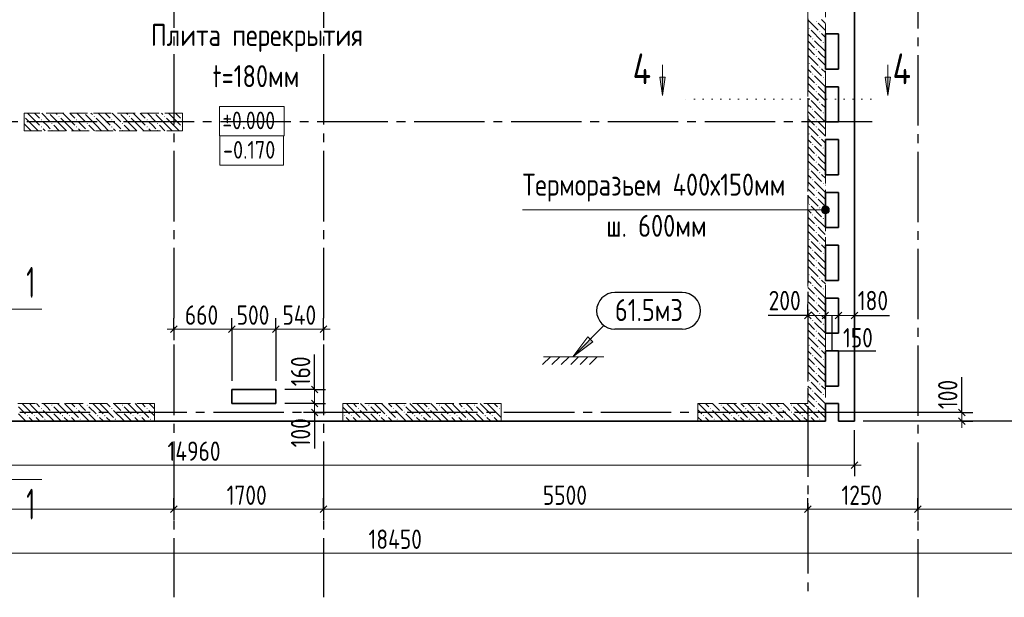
# Model space of a CAD drawing. Header units: millimetres. Extents: x 0 to 31317, y 0 to 42000.
# Tile 7 of 16: x 12874 to 24056, y 14930 to 21492. Entities that reach past the tile are written whole.
import ezdxf

# ---------------------------------------------------------------- set-up
doc = ezdxf.new("R2010")
doc.units = ezdxf.units.MM
for name, pattern in [('______2', [270, 200, -70]), ('______5', [1100, 800, -100, 100, -100]), ('______9', [100, 0, -100])]:
    doc.linetypes.add(name, pattern=pattern)
for name, color, linetype, lineweight in [('Standard', 7, 'Continuous', 25), ('Высотные отметки', 7, 'Continuous', 25), ('ЖБ Пилон', 180, 'Continuous', 25), ('Оси', 40, '______5', 18), ('Примечания', 7, 'Continuous', 25), ('Размерная выноска', 7, 'Continuous', 13), ('Узлы символ', 7, 'Continuous', 25)]:
    doc.layers.add(name, color=color, linetype=linetype, lineweight=lineweight)
doc.layers.add('ЖБ Перекрытие верхний уровень', color=7, linetype='Continuous', lineweight=25, true_color=0xe0e0ff)
doc.layers.add('ЖБ Стена верхний уровень', color=7, linetype='Continuous', lineweight=25, true_color=0x006e00)
doc.styles.add('GOST 2.304-81', font='txt')
doc.styles.add('ISOCPEUR', font='txt')

msp = doc.modelspace()

# ---------------------------------------------------------------- hatches: boundary and pattern name
at = {"layer": 'ЖБ Пилон', "linetype": 'Continuous', "lineweight": 18, "transparency": 33554687}
for points in [[(12924, 20397), (12927, 20393), (12924, 20390)], [(13114, 20353), (13121, 20360), (13127, 20353), (13121, 20347)], [(13204, 20430), (13201, 20427), (13198, 20430)], [(13314, 20393), (13321, 20400), (13327, 20393), (13321, 20387)], [(13514, 20353), (13521, 20360), (13527, 20353), (13521, 20347)], [(13604, 20430), (13601, 20427), (13598, 20430)], [(13714, 20393), (13721, 20400), (13727, 20393), (13721, 20387)], [(13914, 20353), (13921, 20360), (13927, 20353), (13921, 20347)], [(14004, 20430), (14001, 20427), (13998, 20430)], [(14114, 20393), (14121, 20400), (14127, 20393), (14121, 20387)], [(14314, 20353), (14321, 20360), (14327, 20353), (14321, 20347)], [(14404, 20430), (14401, 20427), (14398, 20430)], [(14514, 20393), (14521, 20400), (14527, 20393), (14521, 20387)], [(14714, 20353), (14721, 20360), (14724, 20357), (14724, 20350), (14721, 20347)], [(13114, 20273), (13121, 20280), (13127, 20273), (13121, 20267)], [(13234, 20313), (13241, 20320), (13247, 20313), (13241, 20307)], [(13234, 20233), (13241, 20240), (13247, 20233), (13244, 20230), (13238, 20230)], [(13514, 20273), (13521, 20280), (13527, 20273), (13521, 20267)], [(13634, 20313), (13641, 20320), (13647, 20313), (13641, 20307)], [(13634, 20233), (13641, 20240), (13647, 20233), (13644, 20230), (13638, 20230)], [(13914, 20273), (13921, 20280), (13927, 20273), (13921, 20267)], [(14034, 20313), (14041, 20320), (14047, 20313), (14041, 20307)], [(14034, 20233), (14041, 20240), (14047, 20233), (14044, 20230), (14038, 20230)], [(14314, 20273), (14321, 20280), (14327, 20273), (14321, 20267)], [(14434, 20313), (14441, 20320), (14447, 20313), (14441, 20307)], [(14434, 20233), (14441, 20240), (14447, 20233), (14444, 20230), (14438, 20230)], [(14714, 20273), (14721, 20280), (14724, 20277), (14724, 20270), (14721, 20267)], [(13234, 17113), (13241, 17120), (13247, 17113), (13241, 17107)], [(13634, 17113), (13641, 17120), (13647, 17113), (13641, 17107)], [(14034, 17113), (14041, 17120), (14047, 17113), (14041, 17107)], [(16834, 17113), (16841, 17120), (16847, 17113), (16841, 17107)], [(17234, 17113), (17241, 17120), (17247, 17113), (17241, 17107)], [(17634, 17113), (17641, 17120), (17647, 17113), (17641, 17107)], [(18034, 17113), (18041, 17120), (18047, 17113), (18041, 17107)], [(12954, 16993), (12961, 17000), (12967, 16993), (12961, 16987)], [(13034, 16993), (13041, 17000), (13047, 16993), (13041, 16987)], [(13114, 17073), (13121, 17080), (13127, 17073), (13121, 17067)], [(13234, 17033), (13241, 17040), (13247, 17033), (13241, 17027)], [(13354, 16993), (13361, 17000), (13367, 16993), (13361, 16987)], [(13434, 16993), (13441, 17000), (13447, 16993), (13441, 16987)], [(13514, 17073), (13521, 17080), (13527, 17073), (13521, 17067)], [(13634, 17033), (13641, 17040), (13647, 17033), (13641, 17027)], [(13754, 16993), (13761, 17000), (13767, 16993), (13761, 16987)], [(13834, 16993), (13841, 17000), (13847, 16993), (13841, 16987)], [(13914, 17073), (13921, 17080), (13927, 17073), (13921, 17067)], [(14034, 17033), (14041, 17040), (14047, 17033), (14041, 17027)], [(14154, 16993), (14161, 17000), (14167, 16993), (14161, 16987)], [(14234, 16993), (14241, 17000), (14247, 16993), (14241, 16987)], [(14314, 17073), (14321, 17080), (14327, 17073), (14321, 17067)], [(16554, 16993), (16561, 17000), (16567, 16993), (16561, 16987)], [(16634, 16993), (16641, 17000), (16647, 16993), (16641, 16987)], [(16714, 17073), (16721, 17080), (16727, 17073), (16721, 17067)], [(16834, 17033), (16841, 17040), (16847, 17033), (16841, 17027)], [(16954, 16993), (16961, 17000), (16967, 16993), (16961, 16987)], [(17034, 16993), (17041, 17000), (17047, 16993), (17041, 16987)], [(17114, 17073), (17121, 17080), (17127, 17073), (17121, 17067)], [(17234, 17033), (17241, 17040), (17247, 17033), (17241, 17027)], [(17354, 16993), (17361, 17000), (17367, 16993), (17361, 16987)], [(17434, 16993), (17441, 17000), (17447, 16993), (17441, 16987)], [(17514, 17073), (17521, 17080), (17527, 17073), (17521, 17067)], [(17634, 17033), (17641, 17040), (17647, 17033), (17641, 17027)], [(17754, 16993), (17761, 17000), (17767, 16993), (17761, 16987)], [(17834, 16993), (17841, 17000), (17847, 16993), (17841, 16987)], [(17914, 17073), (17921, 17080), (17927, 17073), (17921, 17067)], [(18034, 17033), (18041, 17040), (18047, 17033), (18041, 17027)], [(18154, 16993), (18161, 17000), (18167, 16993), (18161, 16987)], [(18234, 16993), (18241, 17000), (18247, 16993), (18241, 16987)], [(18314, 17073), (18321, 17080), (18327, 17073), (18321, 17067)], [(13154, 16953), (13161, 16960), (13167, 16953), (13161, 16947)], [(13554, 16953), (13561, 16960), (13567, 16953), (13561, 16947)], [(13954, 16953), (13961, 16960), (13967, 16953), (13961, 16947)], [(14354, 16953), (14361, 16960), (14367, 16953), (14361, 16947)], [(16754, 16953), (16761, 16960), (16767, 16953), (16761, 16947)], [(17154, 16953), (17161, 16960), (17167, 16953), (17161, 16947)], [(17554, 16953), (17561, 16960), (17567, 16953), (17561, 16947)], [(17954, 16953), (17961, 16960), (17967, 16953), (17961, 16947)]]:
    msp.add_hatch(color=7, dxfattribs=at).paths.add_polyline_path(points, flags=16)
at = {"layer": 'ЖБ Стена верхний уровень', "linetype": 'Continuous', "lineweight": 18, "transparency": 33554687}
for points in [[(21914, 21473), (21921, 21480), (21927, 21473), (21921, 21467)], [(21834, 21393), (21841, 21400), (21847, 21393), (21841, 21387)], [(21954, 21353), (21961, 21360), (21967, 21353), (21961, 21347)], [(21874, 21273), (21881, 21280), (21887, 21273), (21881, 21267)], [(21914, 21153), (21921, 21160), (21927, 21153), (21921, 21147)], [(21994, 21233), (22001, 21240), (22007, 21233), (22001, 21227)], [(21914, 21073), (21921, 21080), (21927, 21073), (21921, 21067)], [(21834, 20993), (21841, 21000), (21847, 20993), (21841, 20987)], [(21954, 20953), (21961, 20960), (21967, 20953), (21961, 20947)], [(21874, 20873), (21881, 20880), (21887, 20873), (21881, 20867)], [(21994, 20833), (22001, 20840), (22007, 20833), (22001, 20827)], [(21914, 20753), (21921, 20760), (21927, 20753), (21921, 20747)], [(21834, 20593), (21841, 20600), (21847, 20593), (21841, 20587)], [(21914, 20673), (21921, 20680), (21927, 20673), (21921, 20667)], [(21874, 20473), (21881, 20480), (21887, 20473), (21881, 20467)], [(21954, 20553), (21961, 20560), (21967, 20553), (21961, 20547)], [(21914, 20353), (21921, 20360), (21927, 20353), (21921, 20347)], [(21994, 20433), (22001, 20440), (22007, 20433), (22001, 20427)], [(21914, 20273), (21921, 20280), (21927, 20273), (21921, 20267)], [(21834, 20193), (21841, 20200), (21847, 20193), (21841, 20187)], [(21954, 20153), (21961, 20160), (21967, 20153), (21961, 20147)], [(21874, 20073), (21881, 20080), (21887, 20073), (21881, 20067)], [(21994, 20033), (22001, 20040), (22007, 20033), (22001, 20027)], [(21914, 19953), (21921, 19960), (21927, 19953), (21921, 19947)], [(21834, 19793), (21841, 19800), (21847, 19793), (21841, 19787)], [(21914, 19873), (21921, 19880), (21927, 19873), (21921, 19867)], [(21954, 19753), (21961, 19760), (21967, 19753), (21961, 19747)], [(21874, 19673), (21881, 19680), (21887, 19673), (21881, 19667)], [(21994, 19633), (22001, 19640), (22007, 19633), (22001, 19627)], [(21914, 19553), (21921, 19560), (21927, 19553), (21921, 19547)], [(21914, 19473), (21921, 19480), (21927, 19473), (21921, 19467)], [(21834, 19393), (21841, 19400), (21847, 19393), (21841, 19387)], [(21954, 19353), (21961, 19360), (21967, 19353), (21961, 19347)], [(21874, 19273), (21881, 19280), (21887, 19273), (21881, 19267)], [(21994, 19233), (22001, 19240), (22007, 19233), (22001, 19227)], [(21914, 19153), (21921, 19160), (21927, 19153), (21921, 19147)], [(21914, 19073), (21921, 19080), (21927, 19073), (21921, 19067)], [(21834, 18993), (21841, 19000), (21847, 18993), (21841, 18987)], [(21954, 18953), (21961, 18960), (21967, 18953), (21961, 18947)], [(21874, 18873), (21881, 18880), (21887, 18873), (21881, 18867)], [(21994, 18833), (22001, 18840), (22007, 18833), (22001, 18827)], [(21914, 18753), (21921, 18760), (21927, 18753), (21921, 18747)], [(21914, 18673), (21921, 18680), (21927, 18673), (21921, 18667)], [(21834, 18593), (21841, 18600), (21847, 18593), (21841, 18587)], [(21874, 18473), (21881, 18480), (21887, 18473), (21881, 18467)], [(21954, 18553), (21961, 18560), (21967, 18553), (21961, 18547)], [(21914, 18353), (21921, 18360), (21927, 18353), (21921, 18347)], [(21994, 18433), (22001, 18440), (22007, 18433), (22001, 18427)], [(21914, 18273), (21921, 18280), (21927, 18273), (21921, 18267)], [(21834, 18193), (21841, 18200), (21847, 18193), (21841, 18187)], [(21954, 18153), (21961, 18160), (21967, 18153), (21961, 18147)], [(21874, 18073), (21881, 18080), (21887, 18073), (21881, 18067)], [(21994, 18033), (22001, 18040), (22007, 18033), (22001, 18027)], [(21914, 17953), (21921, 17960), (21927, 17953), (21921, 17947)], [(21834, 17793), (21841, 17800), (21847, 17793), (21841, 17787)], [(21914, 17873), (21921, 17880), (21927, 17873), (21921, 17867)], [(21874, 17673), (21881, 17680), (21887, 17673), (21881, 17667)], [(21954, 17753), (21961, 17760), (21967, 17753), (21961, 17747)], [(21914, 17553), (21921, 17560), (21927, 17553), (21921, 17547)], [(21994, 17633), (22001, 17640), (22007, 17633), (22001, 17627)], [(21914, 17473), (21921, 17480), (21927, 17473), (21921, 17467)], [(21834, 17393), (21841, 17400), (21847, 17393), (21841, 17387)], [(21954, 17353), (21961, 17360), (21967, 17353), (21961, 17347)], [(21874, 17273), (21881, 17280), (21887, 17273), (21881, 17267)], [(21994, 17233), (22001, 17240), (22007, 17233), (22001, 17227)], [(20834, 17113), (20841, 17120), (20847, 17113), (20841, 17107)], [(21234, 17113), (21241, 17120), (21247, 17113), (21241, 17107)], [(21634, 17113), (21641, 17120), (21647, 17113), (21641, 17107)], [(21914, 17153), (21921, 17160), (21927, 17153), (21921, 17147)], [(20634, 16993), (20641, 17000), (20647, 16993), (20641, 16987)], [(20714, 17073), (20721, 17080), (20727, 17073), (20721, 17067)], [(20834, 17033), (20841, 17040), (20847, 17033), (20841, 17027)], [(20954, 16993), (20961, 17000), (20967, 16993), (20961, 16987)], [(21034, 16993), (21041, 17000), (21047, 16993), (21041, 16987)], [(21114, 17073), (21121, 17080), (21127, 17073), (21121, 17067)], [(21234, 17033), (21241, 17040), (21247, 17033), (21241, 17027)], [(21354, 16993), (21361, 17000), (21367, 16993), (21361, 16987)], [(21434, 16993), (21441, 17000), (21447, 16993), (21441, 16987)], [(21514, 17073), (21521, 17080), (21527, 17073), (21521, 17067)], [(21634, 17033), (21641, 17040), (21647, 17033), (21641, 17027)], [(21754, 16993), (21761, 17000), (21767, 16993), (21761, 16987)], [(21834, 16993), (21841, 17000), (21847, 16993), (21841, 16987)], [(21914, 17073), (21921, 17080), (21927, 17073), (21921, 17067)], [(20754, 16953), (20761, 16960), (20767, 16953), (20761, 16947)], [(21154, 16953), (21161, 16960), (21167, 16953), (21161, 16947)], [(21554, 16953), (21561, 16960), (21567, 16953), (21561, 16947)], [(21954, 16953), (21961, 16960), (21967, 16953), (21961, 16947)]]:
    msp.add_hatch(color=7, dxfattribs=at).paths.add_polyline_path(points, flags=16)
at = {"layer": 'Примечания', "linetype": 'Continuous', "lineweight": 13, "transparency": 33554687}
for points in [[(21985, 19307), (21985, 19353), (21979, 19330)], [(21985, 19353), (22002, 19291), (22002, 19369)], [(21985, 19353), (21985, 19307), (22002, 19291)], [(22002, 19369), (22024, 19285), (22024, 19375)], [(22002, 19369), (22002, 19291), (22024, 19285)], [(22024, 19375), (22024, 19285), (22046, 19291)], [(22024, 19375), (22046, 19291), (22046, 19369)], [(22046, 19369), (22046, 19291), (22063, 19307)], [(22046, 19369), (22063, 19307), (22063, 19353)], [(22063, 19353), (22063, 19307), (22069, 19330)], [(19354, 17861), (19156, 17663), (19382, 17832)]]:
    msp.add_hatch(color=7, dxfattribs=at).paths.add_polyline_path(points)
at = {"layer": 'Узлы символ', "linetype": 'Continuous', "lineweight": 13, "transparency": 33554687}
for points in [[(20206, 20840), (20176, 20630), (20146, 20840)], [(22763, 20840), (22733, 20630), (22703, 20840)]]:
    msp.add_hatch(color=7, dxfattribs=at).paths.add_polyline_path(points, flags=16)

# ---------------------------------------------------------------- linework, layer by layer
at = {"layer": 'Standard', "color": 251, "linetype": 'Continuous', "lineweight": -3, "true_color": 0x656565, "transparency": 33554687}
for p, q in [((21824, 18130), (21824, 18255)), ((22024, 18130), (22024, 18255)), ((22174, 18130), (22174, 18255)), ((22354, 18130), (22354, 18255)), ((21824, 18130), (21824, 18005)), ((22024, 18130), (22024, 18005)), ((22174, 18130), (22174, 18005)), ((22354, 18130), (22354, 18005)), ((14624, 17976), (14624, 18101)), ((15284, 17976), (15284, 18101)), ((15784, 17976), (15784, 18101)), ((16324, 17976), (16324, 18101)), ((14624, 17976), (14624, 17851)), ((14624, 17976), (14624, 17976)), ((15284, 17976), (15284, 17851)), ((15284, 17976), (15284, 17390)), ((15784, 17976), (15784, 17851)), ((15784, 17976), (15784, 17390)), ((16324, 17976), (16324, 17851)), ((16324, 17976), (16324, 17976)), ((16224, 17290), (16099, 17290)), ((16224, 17290), (16349, 17290)), ((16224, 17130), (16099, 17130)), ((16224, 17130), (16349, 17130)), ((16224, 17030), (16099, 17030)), ((16224, 17030), (16349, 17030)), ((16224, 17030), (16224, 17030)), ((23574, 17030), (22454, 17030)), ((23574, 17030), (23449, 17030)), ((23574, 17030), (23699, 17030)), ((23574, 16930), (22454, 16930)), ((27374, 16930), (22454, 16930)), ((23574, 16930), (23449, 16930)), ((23574, 16930), (23699, 16930)), ((22354, 16430), (22354, 16830)), ((22354, 16430), (22354, 16555)), ((22354, 16430), (22354, 16305)), ((14624, 15930), (14624, 16055)), ((16324, 15930), (16324, 16055)), ((21824, 15930), (21824, 16055)), ((23074, 15930), (23074, 16055)), ((14624, 15930), (14624, 15805)), ((14624, 15930), (14624, 15930)), ((16324, 15930), (16324, 15805)), ((16324, 15930), (16324, 15930)), ((21824, 15930), (21824, 15805)), ((21824, 15930), (21824, 15930)), ((23074, 15930), (23074, 15805)), ((23074, 15930), (23074, 15930))]:
    msp.add_line(p, q, dxfattribs=at)
at = {"layer": 'Standard', "color": 7, "linetype": 'Continuous', "lineweight": 13, "transparency": 33554687}
for p, q in [((21824, 18130), (21749, 18130)), ((21824, 18130), (22024, 18130)), ((22024, 18130), (22174, 18130)), ((22174, 18130), (22354, 18130)), ((22354, 18130), (22429, 18130)), ((14624, 17976), (14549, 17976)), ((14624, 17976), (15284, 17976)), ((15284, 17976), (15784, 17976)), ((15784, 17976), (16324, 17976)), ((16324, 17976), (16399, 17976)), ((16224, 17290), (16224, 17365)), ((16224, 17130), (16224, 17290)), ((16224, 17030), (16224, 17130)), ((16224, 17030), (16224, 16955)), ((23574, 17030), (23574, 17105)), ((23574, 16930), (23574, 17030)), ((23574, 16930), (23574, 16855)), ((7394, 16430), (22354, 16430)), ((22354, 16430), (22429, 16430)), ((9124, 15930), (14624, 15930)), ((14624, 15930), (16324, 15930)), ((16324, 15930), (21824, 15930)), ((21824, 15930), (23074, 15930)), ((23074, 15930), (26374, 15930)), ((7924, 15430), (26374, 15430))]:
    msp.add_line(p, q, dxfattribs=at)
at = {"layer": 'Standard', "color": 7, "linetype": 'Continuous', "lineweight": 25, "transparency": 33554687}
for p, q in [((21786, 18092), (21861, 18168)), ((21986, 18092), (22061, 18168)), ((22136, 18092), (22212, 18168)), ((22316, 18092), (22392, 18168)), ((14586, 17939), (14661, 18014)), ((15246, 17939), (15321, 18014)), ((15746, 17939), (15821, 18014)), ((16286, 17939), (16361, 18014)), ((16262, 17253), (16187, 17328)), ((16262, 17092), (16187, 17168)), ((16262, 16992), (16187, 17068)), ((23611, 16992), (23536, 17068)), ((23611, 16892), (23536, 16968)), ((22316, 16392), (22392, 16468)), ((14586, 15892), (14661, 15968)), ((16286, 15892), (16361, 15968)), ((21786, 15892), (21861, 15968)), ((23036, 15892), (23112, 15968))]:
    msp.add_line(p, q, dxfattribs=at)
at = {"layer": 'Standard', "color": 251, "linetype": 'Continuous', "lineweight": -3, "true_color": 0x656565, "transparency": 33554687}
for points in [[(16224, 17290), (16207, 17290), (16207, 17290), (15884, 17290)], [(16224, 17130), (16207, 17130), (16207, 17130), (15884, 17130)]]:
    msp.add_lwpolyline(points, dxfattribs=at)
at = {"layer": 'Высотные отметки', "color": 253, "linetype": 'Continuous', "lineweight": 18, "true_color": 0xa0a0a0, "transparency": 33554687}
msp.add_lwpolyline([(15143, 20173), (15878, 20173), (15878, 20507), (15143, 20507), (15143, 20173)], dxfattribs=at)
at = {"layer": 'Высотные отметки', "color": 7, "linetype": 'Continuous', "lineweight": 18, "transparency": 33554687}
msp.add_lwpolyline([(15149, 19840), (15870, 19840), (15870, 20173), (15149, 20173), (15149, 19840)], dxfattribs=at)
at = {"layer": 'ЖБ Перекрытие верхний уровень', "color": 7, "linetype": 'Continuous', "lineweight": 35, "transparency": 33554687}
for p, q in [((22354, 16930), (22354, 23210)), ((22024, 20930), (22024, 21330)), ((22024, 21330), (22174, 21330)), ((22174, 21330), (22174, 20930)), ((22174, 20930), (22024, 20930)), ((22024, 20330), (22024, 20730)), ((22024, 20730), (22174, 20730)), ((22174, 20730), (22174, 20330)), ((22174, 20330), (22024, 20330)), ((22024, 19730), (22024, 20130)), ((22024, 20130), (22174, 20130)), ((22174, 20130), (22174, 19730)), ((22174, 19730), (22024, 19730)), ((22024, 19130), (22024, 19530)), ((22024, 19530), (22174, 19530)), ((22174, 19530), (22174, 19130)), ((22174, 19130), (22024, 19130)), ((22024, 18530), (22024, 18930)), ((22024, 18930), (22174, 18930)), ((22174, 18930), (22174, 18530)), ((22174, 18530), (22024, 18530)), ((22024, 17930), (22024, 18330)), ((22024, 18330), (22174, 18330)), ((22174, 18330), (22174, 17930)), ((22174, 17930), (22024, 17930)), ((22024, 17330), (22024, 17730)), ((22024, 17730), (22174, 17730)), ((22174, 17730), (22174, 17330)), ((15784, 17290), (15284, 17290)), ((15284, 17290), (15284, 17130)), ((15784, 17130), (15784, 17290)), ((22174, 17330), (22024, 17330)), ((15284, 17130), (15784, 17130)), ((22024, 16930), (22024, 17130)), ((22024, 17130), (22174, 17130)), ((22174, 17130), (22174, 16930)), ((7394, 16930), (22024, 16930)), ((22174, 16930), (22354, 16930))]:
    msp.add_line(p, q, dxfattribs=at)
at = {"layer": 'ЖБ Пилон', "color": 253, "linetype": '______2', "lineweight": 13, "true_color": 0xa0a0a0, "transparency": 33554687}
for p, q in [((14724, 20430), (12924, 20430)), ((12924, 20430), (12924, 20230)), ((14724, 20230), (14724, 20430)), ((12924, 20230), (14724, 20230)), ((14404, 17130), (12604, 17130)), ((14404, 16930), (14404, 17130)), ((18344, 17130), (16544, 17130)), ((16544, 17130), (16544, 16930)), ((18344, 16930), (18344, 17130)), ((12604, 16930), (14404, 16930)), ((16544, 16930), (18344, 16930))]:
    msp.add_line(p, q, dxfattribs=at)
at = {"layer": 'ЖБ Пилон', "color": 9, "linetype": 'Continuous', "lineweight": 18, "true_color": 0xc7c7c7, "transparency": 33554687}
for p, q in [((12941, 20373), (13021, 20293)), ((13021, 20373), (12964, 20430)), ((13021, 20373), (13101, 20293)), ((13044, 20430), (13101, 20373)), ((13124, 20430), (13221, 20333)), ((13341, 20293), (13221, 20413)), ((13284, 20430), (13301, 20413)), ((13341, 20373), (13421, 20293)), ((13421, 20373), (13364, 20430)), ((13421, 20373), (13501, 20293)), ((13444, 20430), (13501, 20373)), ((13524, 20430), (13621, 20333)), ((13741, 20293), (13621, 20413)), ((13684, 20430), (13701, 20413)), ((13741, 20373), (13821, 20293)), ((13821, 20373), (13764, 20430)), ((13821, 20373), (13901, 20293)), ((13844, 20430), (13901, 20373)), ((13924, 20430), (14021, 20333)), ((14141, 20293), (14021, 20413)), ((14084, 20430), (14101, 20413)), ((14141, 20373), (14221, 20293)), ((14221, 20373), (14164, 20430)), ((14221, 20373), (14301, 20293)), ((14244, 20430), (14301, 20373)), ((14324, 20430), (14421, 20333)), ((14541, 20293), (14421, 20413)), ((14484, 20430), (14501, 20413)), ((14541, 20373), (14621, 20293)), ((14621, 20373), (14564, 20430)), ((14621, 20373), (14701, 20293)), ((14644, 20430), (14701, 20373)), ((12941, 20293), (12924, 20310)), ((12941, 20293), (13004, 20230)), ((13021, 20293), (13084, 20230)), ((13181, 20293), (13141, 20333)), ((13141, 20253), (13164, 20230)), ((13221, 20253), (13181, 20293)), ((13261, 20293), (13324, 20230)), ((13341, 20293), (13404, 20230)), ((13421, 20293), (13484, 20230)), ((13581, 20293), (13541, 20333)), ((13541, 20253), (13564, 20230)), ((13621, 20253), (13581, 20293)), ((13661, 20293), (13724, 20230)), ((13741, 20293), (13804, 20230)), ((13821, 20293), (13884, 20230)), ((13981, 20293), (13941, 20333)), ((13941, 20253), (13964, 20230)), ((14021, 20253), (13981, 20293)), ((14061, 20293), (14124, 20230)), ((14141, 20293), (14204, 20230)), ((14221, 20293), (14284, 20230)), ((14381, 20293), (14341, 20333)), ((14341, 20253), (14364, 20230)), ((14421, 20253), (14381, 20293)), ((14461, 20293), (14524, 20230)), ((14541, 20293), (14604, 20230)), ((14621, 20293), (14684, 20230)), ((12924, 20230), (12924, 20230)), ((12941, 17093), (12904, 17130)), ((12984, 17130), (13021, 17093)), ((13064, 17130), (13101, 17093)), ((13181, 17093), (13144, 17130)), ((13341, 17093), (13304, 17130)), ((13384, 17130), (13421, 17093)), ((13464, 17130), (13501, 17093)), ((13581, 17093), (13544, 17130)), ((13741, 17093), (13704, 17130)), ((13784, 17130), (13821, 17093)), ((13864, 17130), (13901, 17093)), ((13981, 17093), (13944, 17130)), ((14141, 17093), (14104, 17130)), ((14184, 17130), (14221, 17093)), ((14264, 17130), (14301, 17093)), ((14381, 17093), (14344, 17130)), ((16584, 17130), (16621, 17093)), ((16664, 17130), (16701, 17093)), ((16781, 17093), (16744, 17130)), ((16941, 17093), (16904, 17130)), ((16984, 17130), (17021, 17093)), ((17064, 17130), (17101, 17093)), ((17181, 17093), (17144, 17130)), ((17341, 17093), (17304, 17130)), ((17384, 17130), (17421, 17093)), ((17464, 17130), (17501, 17093)), ((17581, 17093), (17544, 17130)), ((17741, 17093), (17704, 17130)), ((17784, 17130), (17821, 17093)), ((17864, 17130), (17901, 17093)), ((17981, 17093), (17944, 17130)), ((18141, 17093), (18104, 17130)), ((18184, 17130), (18221, 17093)), ((18264, 17130), (18301, 17093)), ((12861, 17093), (12941, 17013)), ((12861, 17013), (12944, 16930)), ((12941, 17093), (13021, 17013)), ((13021, 17093), (13141, 16973)), ((13141, 17053), (13261, 16933)), ((13221, 17053), (13181, 17093)), ((13261, 17093), (13341, 17013)), ((13261, 17013), (13344, 16930)), ((13341, 17093), (13421, 17013)), ((13421, 17093), (13541, 16973)), ((13541, 17053), (13661, 16933)), ((13621, 17053), (13581, 17093)), ((13661, 17093), (13741, 17013)), ((13661, 17013), (13744, 16930)), ((13741, 17093), (13821, 17013)), ((13821, 17093), (13941, 16973)), ((13941, 17053), (14061, 16933)), ((14021, 17053), (13981, 17093)), ((14061, 17093), (14141, 17013)), ((14061, 17013), (14144, 16930)), ((14141, 17093), (14221, 17013)), ((14221, 17093), (14341, 16973)), ((14341, 17053), (14404, 16990)), ((14404, 17070), (14381, 17093)), ((16544, 17090), (16621, 17013)), ((16621, 17093), (16741, 16973)), ((16741, 17053), (16861, 16933)), ((16821, 17053), (16781, 17093)), ((16861, 17093), (16941, 17013)), ((16861, 17013), (16944, 16930)), ((16941, 17093), (17021, 17013)), ((17021, 17093), (17141, 16973)), ((17141, 17053), (17261, 16933)), ((17221, 17053), (17181, 17093)), ((17261, 17093), (17341, 17013)), ((17261, 17013), (17344, 16930)), ((17341, 17093), (17421, 17013)), ((17421, 17093), (17541, 16973)), ((17541, 17053), (17661, 16933)), ((17621, 17053), (17581, 17093)), ((17661, 17093), (17741, 17013)), ((17661, 17013), (17744, 16930)), ((17741, 17093), (17821, 17013)), ((17821, 17093), (17941, 16973)), ((17941, 17053), (18061, 16933)), ((18021, 17053), (17981, 17093)), ((18061, 17093), (18141, 17013)), ((18061, 17013), (18144, 16930)), ((18141, 17093), (18221, 17013)), ((18221, 17093), (18341, 16973)), ((18341, 17053), (18344, 17050)), ((13021, 16933), (12981, 16973)), ((13024, 16930), (13021, 16933)), ((13061, 16973), (13104, 16930)), ((13181, 16933), (13184, 16930)), ((13421, 16933), (13381, 16973)), ((13424, 16930), (13421, 16933)), ((13461, 16973), (13504, 16930)), ((13581, 16933), (13584, 16930)), ((13821, 16933), (13781, 16973)), ((13824, 16930), (13821, 16933)), ((13861, 16973), (13904, 16930)), ((13981, 16933), (13984, 16930)), ((14221, 16933), (14181, 16973)), ((14224, 16930), (14221, 16933)), ((14261, 16973), (14304, 16930)), ((14381, 16933), (14384, 16930)), ((16544, 16930), (16544, 16930)), ((16621, 16933), (16581, 16973)), ((16624, 16930), (16621, 16933)), ((16661, 16973), (16704, 16930)), ((16781, 16933), (16784, 16930)), ((17021, 16933), (16981, 16973)), ((17024, 16930), (17021, 16933)), ((17061, 16973), (17104, 16930)), ((17181, 16933), (17184, 16930)), ((17421, 16933), (17381, 16973)), ((17424, 16930), (17421, 16933)), ((17461, 16973), (17504, 16930)), ((17581, 16933), (17584, 16930)), ((17821, 16933), (17781, 16973)), ((17824, 16930), (17821, 16933)), ((17861, 16973), (17904, 16930)), ((17981, 16933), (17984, 16930)), ((18221, 16933), (18181, 16973)), ((18224, 16930), (18221, 16933)), ((18261, 16973), (18304, 16930))]:
    msp.add_line(p, q, dxfattribs=at)
at = {"layer": 'ЖБ Стена верхний уровень', "color": 251, "linetype": '______2', "lineweight": 13, "true_color": 0x656565, "transparency": 33554687}
for p, q in [((21824, 23520), (21824, 17130)), ((22024, 16930), (22024, 23520)), ((21824, 17130), (20574, 17130)), ((20574, 17130), (20574, 16930)), ((20574, 16930), (21824, 16930)), ((21824, 16930), (22024, 16930))]:
    msp.add_line(p, q, dxfattribs=at)
at = {"layer": 'ЖБ Стена верхний уровень', "color": 9, "linetype": 'Continuous', "lineweight": 18, "true_color": 0xc7c7c7, "transparency": 33554687}
for p, q in [((21824, 21490), (21941, 21373)), ((22021, 21453), (21981, 21493)), ((21861, 21373), (21981, 21253)), ((21941, 21453), (22024, 21370)), ((21861, 21293), (21824, 21330)), ((21824, 21250), (21901, 21173)), ((21901, 21253), (22021, 21133)), ((21981, 21333), (22024, 21290)), ((21824, 21170), (21901, 21093)), ((22024, 21210), (22021, 21213)), ((21824, 21090), (21941, 20973)), ((21981, 21093), (21941, 21133)), ((21941, 21053), (22024, 20970)), ((22021, 21053), (21981, 21093)), ((21861, 20893), (21824, 20930)), ((21861, 20973), (21981, 20853)), ((21981, 20933), (22024, 20890)), ((21824, 20850), (21901, 20773)), ((21901, 20853), (22021, 20733)), ((22024, 20810), (22021, 20813)), ((21824, 20770), (21901, 20693)), ((21824, 20690), (21941, 20573)), ((21981, 20693), (21941, 20733)), ((22021, 20653), (21981, 20693)), ((21941, 20653), (22024, 20570)), ((21861, 20493), (21824, 20530)), ((21861, 20573), (21981, 20453)), ((21981, 20533), (22024, 20490)), ((21824, 20450), (21901, 20373)), ((21824, 20370), (21901, 20293)), ((21901, 20453), (22021, 20333)), ((22024, 20410), (22021, 20413)), ((21824, 20290), (21941, 20173)), ((21981, 20293), (21941, 20333)), ((21941, 20253), (22024, 20170)), ((22021, 20253), (21981, 20293)), ((21861, 20093), (21824, 20130)), ((21861, 20173), (21981, 20053)), ((21981, 20133), (22024, 20090)), ((21824, 20050), (21901, 19973)), ((21901, 20053), (22021, 19933)), ((21824, 19970), (21901, 19893)), ((21981, 19893), (21941, 19933)), ((22024, 20010), (22021, 20013)), ((21824, 19890), (21941, 19773)), ((21941, 19853), (22024, 19770)), ((22021, 19853), (21981, 19893)), ((21861, 19693), (21824, 19730)), ((21861, 19773), (21981, 19653)), ((21981, 19733), (22024, 19690)), ((21824, 19650), (21901, 19573)), ((21824, 19570), (21901, 19493)), ((21901, 19653), (22021, 19533)), ((22024, 19610), (22021, 19613)), ((21824, 19490), (21941, 19373)), ((21981, 19493), (21941, 19533)), ((22021, 19453), (21981, 19493)), ((21861, 19373), (21981, 19253)), ((21941, 19453), (22024, 19370)), ((21861, 19293), (21824, 19330)), ((21824, 19250), (21901, 19173)), ((21901, 19253), (22021, 19133)), ((21981, 19333), (22024, 19290)), ((21824, 19170), (21901, 19093)), ((21981, 19093), (21941, 19133)), ((22024, 19210), (22021, 19213)), ((21824, 19090), (21941, 18973)), ((21941, 19053), (22024, 18970)), ((22021, 19053), (21981, 19093)), ((21861, 18893), (21824, 18930)), ((21861, 18973), (21981, 18853)), ((21981, 18933), (22024, 18890)), ((21824, 18850), (21901, 18773)), ((21901, 18853), (22021, 18733)), ((22024, 18810), (22021, 18813)), ((21824, 18770), (21901, 18693)), ((21824, 18690), (21941, 18573)), ((21981, 18693), (21941, 18733)), ((22021, 18653), (21981, 18693)), ((21861, 18573), (21981, 18453)), ((21941, 18653), (22024, 18570)), ((21861, 18493), (21824, 18530)), ((21901, 18453), (22021, 18333)), ((21981, 18533), (22024, 18490)), ((21824, 18450), (21901, 18373)), ((21824, 18370), (21901, 18293)), ((22024, 18410), (22021, 18413)), ((21824, 18290), (21941, 18173)), ((21981, 18293), (21941, 18333)), ((21941, 18253), (22024, 18170)), ((22021, 18253), (21981, 18293)), ((21861, 18093), (21824, 18130)), ((21861, 18173), (21981, 18053)), ((21981, 18133), (22024, 18090)), ((21824, 18050), (21901, 17973)), ((21901, 18053), (22021, 17933)), ((22024, 18010), (22021, 18013)), ((21824, 17970), (21901, 17893)), ((21981, 17893), (21941, 17933)), ((22021, 17853), (21981, 17893)), ((21824, 17890), (21941, 17773)), ((21941, 17853), (22024, 17770)), ((21861, 17693), (21824, 17730)), ((21861, 17773), (21981, 17653)), ((21981, 17733), (22024, 17690)), ((21824, 17650), (21901, 17573)), ((21824, 17570), (21901, 17493)), ((21901, 17653), (22021, 17533)), ((22024, 17610), (22021, 17613)), ((21824, 17490), (21941, 17373)), ((21981, 17493), (21941, 17533)), ((21941, 17453), (22024, 17370)), ((22021, 17453), (21981, 17493)), ((21861, 17373), (21981, 17253)), ((21981, 17333), (22024, 17290)), ((21861, 17293), (21824, 17330)), ((21824, 17250), (21901, 17173)), ((21901, 17253), (22021, 17133)), ((20584, 17130), (20621, 17093)), ((20664, 17130), (20701, 17093)), ((20781, 17093), (20744, 17130)), ((20941, 17093), (20904, 17130)), ((20984, 17130), (21021, 17093)), ((21064, 17130), (21101, 17093)), ((21181, 17093), (21144, 17130)), ((21341, 17093), (21304, 17130)), ((21384, 17130), (21421, 17093)), ((21464, 17130), (21501, 17093)), ((21581, 17093), (21544, 17130)), ((21741, 17093), (21704, 17130)), ((21784, 17130), (21821, 17093)), ((21824, 17170), (21901, 17093)), ((21981, 17093), (21941, 17133)), ((22024, 17210), (22021, 17213)), ((20574, 17060), (20621, 17013)), ((20621, 17093), (20741, 16973)), ((20741, 17053), (20861, 16933)), ((20821, 17053), (20781, 17093)), ((20861, 17093), (20941, 17013)), ((20861, 17013), (20944, 16930)), ((20941, 17093), (21021, 17013)), ((21021, 17093), (21141, 16973)), ((21141, 17053), (21261, 16933)), ((21221, 17053), (21181, 17093)), ((21261, 17093), (21341, 17013)), ((21261, 17013), (21344, 16930)), ((21341, 17093), (21421, 17013)), ((21421, 17093), (21541, 16973)), ((21541, 17053), (21661, 16933)), ((21621, 17053), (21581, 17093)), ((21661, 17093), (21741, 17013)), ((21661, 17013), (21744, 16930)), ((21741, 17093), (21821, 17013)), ((21821, 17093), (21824, 17090)), ((21824, 17090), (21941, 16973)), ((21941, 17053), (22024, 16970)), ((22021, 17053), (21981, 17093)), ((20621, 16933), (20581, 16973)), ((20624, 16930), (20621, 16933)), ((20661, 16973), (20704, 16930)), ((20781, 16933), (20784, 16930)), ((21021, 16933), (20981, 16973)), ((21024, 16930), (21021, 16933)), ((21061, 16973), (21104, 16930)), ((21181, 16933), (21184, 16930)), ((21421, 16933), (21381, 16973)), ((21424, 16930), (21421, 16933)), ((21461, 16973), (21504, 16930)), ((21581, 16933), (21584, 16930)), ((21821, 16933), (21781, 16973)), ((21824, 16930), (21821, 16933)), ((21824, 16930), (21824, 16930)), ((21861, 16973), (21904, 16930)), ((21981, 16933), (21984, 16930))]:
    msp.add_line(p, q, dxfattribs=at)
at = {"layer": 'Оси', "color": 8, "linetype": '______5', "lineweight": -3, "transparency": 33554687}
for p, q in [((21824, 39100), (21824, 14930)), ((14624, 38700), (14624, 14930)), ((16324, 38700), (16324, 14930)), ((23074, 32090), (23074, 14930)), ((22554, 20330), (4600, 20330)), ((23574, 17030), (4600, 17030))]:
    msp.add_line(p, q, dxfattribs=at)
at = {"layer": 'Примечания', "color": 7, "linetype": 'Continuous', "lineweight": 13, "transparency": 33554687}
for p, q in [((22024, 19375), (22024, 19375)), ((18586, 19330), (22024, 19330)), ((21979, 19330), (21979, 19330)), ((22024, 19285), (22024, 19285)), ((22069, 19330), (22069, 19330)), ((19509, 18016), (19156, 17663)), ((19325, 17889), (19156, 17663)), ((19156, 17663), (19382, 17832)), ((19382, 17832), (19325, 17889)), ((19354, 17861), (19368, 17875)), ((18902, 17663), (18813, 17574)), ((18824, 17663), (19508, 17663)), ((19008, 17663), (18919, 17574)), ((19114, 17663), (19025, 17574)), ((19221, 17663), (19132, 17574)), ((19156, 17663), (19156, 17663)), ((19156, 17663), (19156, 17663)), ((19156, 17663), (19156, 17663)), ((19327, 17663), (19238, 17574)), ((19433, 17663), (19344, 17574))]:
    msp.add_line(p, q, dxfattribs=at)
at = {"layer": 'Примечания', "color": 7, "linetype": 'Continuous', "lineweight": 25, "transparency": 33554687}
for p, q in [((20398, 18393), (19634, 18393)), ((20398, 17976), (19634, 17976))]:
    msp.add_line(p, q, dxfattribs=at)
at = {"layer": 'Примечания', "color": 7, "linetype": 'Continuous', "lineweight": 13, "transparency": 33554687}
msp.add_circle((22024, 19330), 45, dxfattribs=at)
at = {"layer": 'Примечания', "color": 7, "linetype": 'Continuous', "lineweight": 25, "transparency": 33554687}
for centre, start, end in [((19634, 18184), 90, 270), ((20398, 18184), 270, 90)]:
    msp.add_arc(centre, 208, start, end, dxfattribs=at)
at = {"layer": 'Размерная выноска', "color": 7, "linetype": 'Continuous', "lineweight": 25, "transparency": 33554687}
for p, q in [((21824, 18130), (21374, 18130)), ((22354, 18130), (22754, 18130)), ((16224, 17290), (16224, 17690)), ((23574, 17030), (23574, 17430)), ((16224, 17030), (16224, 16620))]:
    msp.add_line(p, q, dxfattribs=at)
msp.add_lwpolyline([(22099, 18130), (22099, 17730), (22599, 17730)], dxfattribs=at)
at = {"layer": 'Узлы символ', "color": 7, "linetype": 'Continuous', "lineweight": 13, "transparency": 33554687}
for p, q in [((20176, 20630), (20176, 20977)), ((22733, 20630), (22733, 20977)), ((20176, 20630), (20146, 20840)), ((20146, 20840), (20206, 20840)), ((20176, 20840), (20176, 20855)), ((20206, 20840), (20176, 20630)), ((22733, 20630), (22703, 20840)), ((22703, 20840), (22763, 20840)), ((22733, 20840), (22733, 20855)), ((22763, 20840), (22733, 20630)), ((20176, 20630), (20176, 20630)), ((20176, 20630), (20176, 20630)), ((20176, 20630), (20176, 20630)), ((22733, 20630), (22733, 20630)), ((22733, 20630), (22733, 20630)), ((22733, 20630), (22733, 20630)), ((12625, 18205), (13125, 18205)), ((12625, 16268), (13125, 16268))]:
    msp.add_line(p, q, dxfattribs=at)
at = {"layer": 'Узлы символ', "color": 7, "linetype": '______9', "lineweight": 13, "transparency": 33554687}
msp.add_line((22539, 20588), (20399, 20588), dxfattribs=at)

# ---------------------------------------------------------------- texts
at = {"layer": 'Standard', "color": 7, "linetype": 'Continuous', "lineweight": 25, "transparency": 33554687, "char_height": 220, "attachment_point": 7, "style": 'GOST 2.304-81'}
for s, insert, width in [('200', (21380, 18191), 531.97), ('180', (22392, 18191), 485.07), ('660', (14751, 18026), 531.97), ('500', (15338, 18026), 516.39), ('540', (15858, 18026), 516.4), ('150', (22224, 17769), 469.51), ('14960', (14553, 16480), 766.4), ('1700', (15224, 15980), 625.74), ('5500', (18816, 15980), 641.48), ('1250', (22207, 15980), 610.16), ('18450', (16836, 15480), 750.82)]:
    msp.add_mtext(s, dxfattribs=dict(at, insert=insert, width=width))
at = {"layer": 'Standard', "color": 7, "linetype": 'Continuous', "lineweight": 25, "transparency": 33554687, "char_height": 220, "attachment_point": 7, "rotation": 90, "style": 'GOST 2.304-81'}
for s, insert, width in [('160', (16174, 17328), 485.07), ('100', (23524, 17068), 485.07), ('100', (16174, 16633), 485.09)]:
    msp.add_mtext(s, dxfattribs=dict(at, insert=insert, width=width))
at = {"layer": 'Высотные отметки', "color": 253, "linetype": 'Continuous', "lineweight": 18, "true_color": 0xa0a0a0, "transparency": 33554687, "insert": (15176, 20247), "char_height": 200, "width": 767.8, "attachment_point": 7, "style": 'GOST 2.304-81'}
msp.add_mtext('%%p0.000', dxfattribs=at)
at = {"layer": 'Высотные отметки', "color": 7, "linetype": 'Continuous', "lineweight": 18, "transparency": 33554687, "insert": (15183, 19913), "char_height": 200, "width": 755.41, "attachment_point": 7, "style": 'GOST 2.304-81'}
msp.add_mtext('\\W1.04;-0.170', dxfattribs=at)
at = {"layer": 'Примечания', "color": 251, "linetype": 'Continuous', "lineweight": 25, "true_color": 0x656565, "transparency": 33554687, "char_height": 250, "attachment_point": 7, "style": 'GOST 2.304-81'}
for s, insert, width in [('Плита\\~перекрытия', (14365, 21125), 2505.58), ('t=180мм', (15065, 20725), 1101.72)]:
    msp.add_mtext(s, dxfattribs=dict(at, insert=insert, width=width))
at = {"layer": 'Примечания', "color": 7, "linetype": 'Continuous', "lineweight": 25, "transparency": 33554687, "char_height": 250, "attachment_point": 7, "style": 'GOST 2.304-81'}
for s, insert, width in [('Терморазьем\\~400х150мм', (18586, 19425), 3189.08), ('ш.\\~600мм', (19536, 19025), 1279.43), ('61.5м3', (19634, 18068), 888.78)]:
    msp.add_mtext(s, dxfattribs=dict(at, insert=insert, width=width))
at = {"layer": 'Узлы символ', "color": 7, "linetype": 'Continuous', "lineweight": 35, "transparency": 33554687, "char_height": 350, "attachment_point": 7, "style": 'ISOCPEUR'}
for s, insert, width in [('\\W0.80;4', (19835, 20758), 419.81), ('\\W0.80;4', (22787, 20758), 419.82), ('\\W0.56;1', (12950, 18333), 272.23), ('\\W0.56;1', (12950, 15813), 272.23)]:
    msp.add_mtext(s, dxfattribs=dict(at, insert=insert, width=width))

doc.saveas('drawing.dxf')
